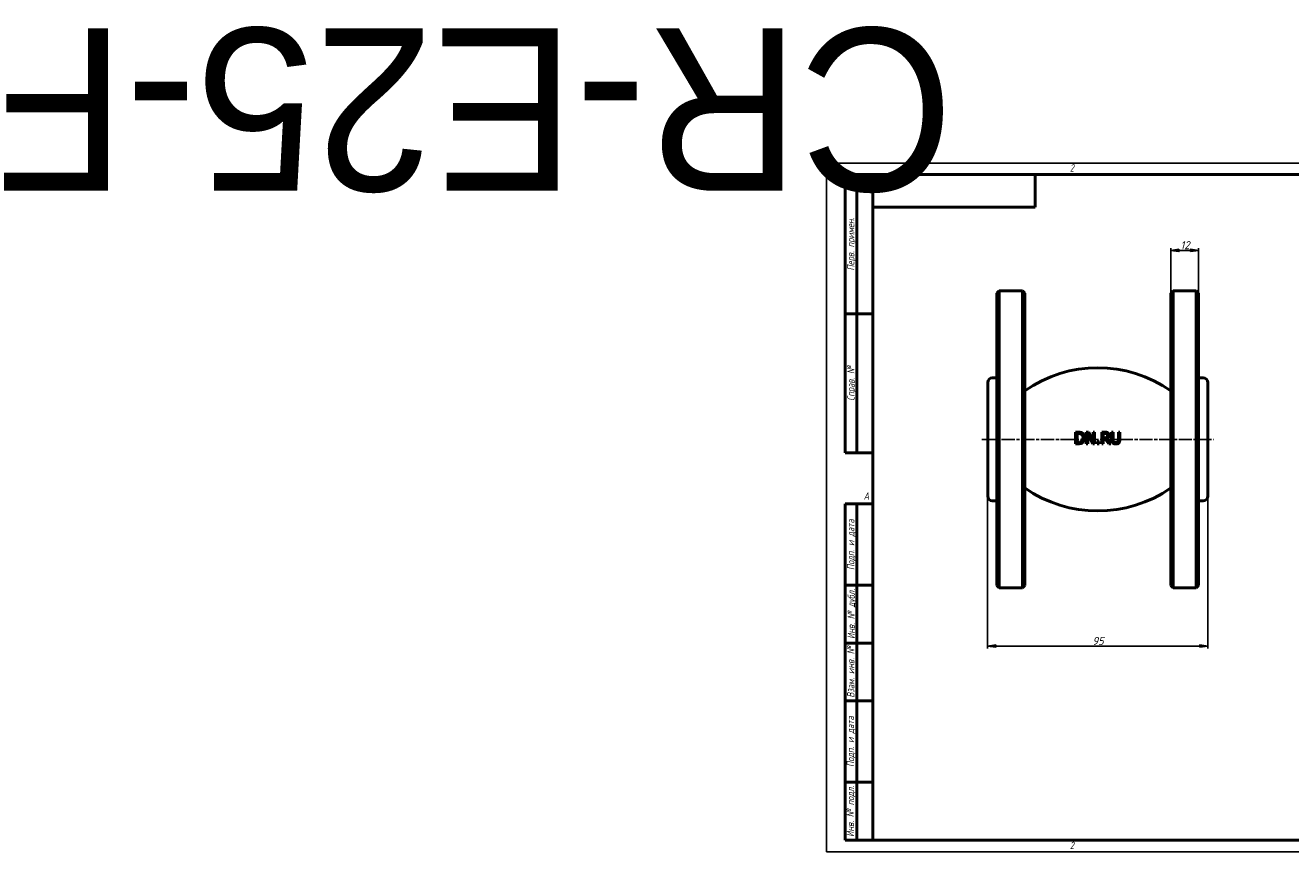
# Model space of a CAD drawing. Header units: millimetres. Extents: x -346 to 2250, y -69 to 356.
# Tile 1 of 3: x -346 to 200, y 0 to 356. Entities that reach past the tile are written whole.
import ezdxf
from ezdxf.enums import TextEntityAlignment as Align

# ---------------------------------------------------------------- set-up
doc = ezdxf.new("R2018")
doc.units = ezdxf.units.MM
doc.linetypes.add('CHAIN', pattern=[0.7087, 0.4724, -0.0591, 0.1181, -0.0591])
for name, color, linetype, lineweight in [('Видимый контур (ГОСТ)', 7, 'Continuous', 50), ('Кромка (ГОСТ)', 7, 'Continuous', 50), ('Обозначение (ГОСТ)', 7, 'Continuous', 25), ('Осевая линия (ГОСТ)', 7, 'Continuous', 25), ('Размер (ГОСТ)', 7, 'Continuous', 25), ('Эскизная геометрия (ГОСТ)', 7, 'Continuous', 50)]:
    doc.layers.add(name, color=color, linetype=linetype, lineweight=lineweight)
doc.styles.add('Альтернативный текст (ГОСТ)', font='arial.ttf', dxfattribs={"width": 0.8})
doc.styles.add('Обычный текст (ГОСТ)', font='GOST Common Italic.ttf')
doc.dimstyles.new('Обычный (ГОСТ)', dxfattribs={"dimtxt": 3.5, "dimasz": 3.5, "dimexe": 1, "dimexo": 0, "dimgap": 0.5, "dimtad": 1, "dimtxsty": 'Обычный текст (ГОСТ)', "dimblk": 'Filled-1', "dimcen": 0.09, "dimdle": 15, "dimclrd": 256, "dimclre": 256, "dimclrt": 256, "dimazin": 2, "dimtfac": 0.714286, "dimtdec": 3, "dimtmove": 0, "dimatfit": 3, "dimfxl": 1, "dimtolj": 1, "dimlwd": 25, "dimlwe": 25, "dimarcsym": 0})

# ---------------------------------------------------------------- blocks, each defined once
blk = doc.blocks.new('Рамки ГОСТ - Рамка')
at = {"layer": 'Кромка (ГОСТ)', "lineweight": 25}
for p, q in [((0, 0), (0, 297)), ((0, 297), (420, 297)), ((420, 297), (420, 0)), ((420, 0), (0, 0))]:
    blk.add_line(p, q, dxfattribs=at)
at = {"layer": 'Кромка (ГОСТ)'}
for p, q in [((210, 292), (210, 297)), ((415, 292), (20, 292)), ((20, 292), (20, 5)), ((415, 5), (415, 292)), ((20, 5), (415, 5)), ((210, 5), (210, 0))]:
    blk.add_line(p, q, dxfattribs=at)
at = {"layer": 'Кромка (ГОСТ)', "char_height": 3.17, "attachment_point": 1, "style": 'Альтернативный текст (ГОСТ)'}
for s, insert, width in [('\\fGOST Common|b0|i1;{\\H3.1700;2}', (105, 296.5), 5.2328), ('\\fGOST Common|b0|i1;{\\H3.1700;1}', (315.02, 296.44), 5.2327), ('\\fGOST Common|b0|i1;{\\H3.1700;A}', (16, 155), 5.1335), ('\\fGOST Common|b0|i1;{\\H3.1700;A}', (416, 148.5), 5.0704), ('\\fGOST Common|b0|i1;{\\H3.1700;2}', (104.99, 4.3), 5.2328), ('\\fGOST Common|b0|i1;{\\H3.1700;1}', (315, 4.14), 6.6287), ('\\fGOST Common|b0|i1;{\\H3.1700;Формат А3}', (370, 4.39), 25.2103)]:
    blk.add_mtext(s, dxfattribs=dict(at, insert=insert, width=width))
blk = doc.blocks.new('ГОСТ - Доп. графы 1')
at = {"layer": 'Эскизная геометрия (ГОСТ)'}
for p, q in [((-12, 0), (-12, 145)), ((-12, 145), (0, 145)), ((-7, 145), (-7, 0)), ((-12, 110), (-7, 110)), ((-7, 110), (0, 110)), ((-12, 85), (-7, 85)), ((-7, 85), (0, 85)), ((-12, 60), (-7, 60)), ((-7, 60), (0, 60)), ((-12, 25), (-7, 25)), ((-7, 25), (0, 25)), ((0, 0), (-12, 0))]:
    blk.add_line(p, q, dxfattribs=at)
at = {"layer": 'Обозначение (ГОСТ)', "char_height": 3.17, "attachment_point": 5, "rotation": 90, "style": 'Альтернативный текст (ГОСТ)'}
for s, insert, width in [('\\fGOST Common|b0|i1;{\\H3.1700;Подп. и дата}', (-9.37, 127.41), 34.7679), ('\\fGOST Common|b0|i1;{\\H3.1700;Инв. № дубл.}', (-8.95, 97.55), 24.8438), ('\\fGOST Common|b0|i1;{\\H3.1700;Взам. инв. №}', (-9.58, 72.53), 24.8669), ('\\fGOST Common|b0|i1;{\\H3.1700;Подп. и дата}', (-9.5, 42.47), 35.1486), ('\\fGOST Common|b0|i1;{\\H3.1700;Инв. № подл.}', (-9.5, 12.41), 24.9618)]:
    blk.add_mtext(s, dxfattribs=dict(at, insert=insert, width=width))
at = {"layer": 'Обозначение (ГОСТ)', "lineweight": 30, "flags": 17}
for tag, p in [('Подп._и_дата_2', (-3.53, 127.51)), ('Инв._номер_дубликата', (-3.41, 97.47)), ('Взамен_инв._номера', (-3.46, 72.53)), ('Подп._и_дата_1', (-3.42, 42.35)), ('ИНВЕНТАРНЫЙ_НОМЕР', (-3.33, 12.68))]:
    blk.add_attdef(tag, text='', height=3.17, rotation=90, dxfattribs=at).set_placement(p, align=Align.MIDDLE_CENTER)
blk = doc.blocks.new('ГОСТ - Доп. графы 2')
at = {"layer": 'Эскизная геометрия (ГОСТ)'}
for p, q in [((-12, 0), (-12, 120)), ((-12, 120), (0, 120)), ((-7, 0), (-7, 120)), ((-12, 60), (0, 60)), ((0, 0), (-12, 0))]:
    blk.add_line(p, q, dxfattribs=at)
at = {"layer": 'Обозначение (ГОСТ)', "char_height": 3.17, "attachment_point": 5, "rotation": 90, "style": 'Альтернативный текст (ГОСТ)'}
for s, insert, width in [('\\fGOST Common|b0|i1;{\\H3.1700;Перв. примен.}', (-9.19, 90.05), 60.0143), ('\\fGOST Common|b0|i1;{\\H3.1700;Справ. №}', (-9.1, 30), 59.9357)]:
    blk.add_mtext(s, dxfattribs=dict(at, insert=insert, width=width))
at = {"layer": 'Обозначение (ГОСТ)', "lineweight": 30, "flags": 17}
for tag, p in [('Первичная_применяемость', (-3.65, 90.03)), ('Справочный_номер', (-3.55, 30.02))]:
    blk.add_attdef(tag, text='', height=3.17, rotation=90, dxfattribs=at).set_placement(p, align=Align.MIDDLE_CENTER)
blk = doc.blocks.new('ГОСТ - Доп. графы 3')
at = {"layer": 'Эскизная геометрия (ГОСТ)'}
for p, q in [((0, 0), (70, 0)), ((70, 0), (70, -14)), ((70, -14), (0, -14))]:
    blk.add_line(p, q, dxfattribs=at)
at = {"layer": 'Обозначение (ГОСТ)', "lineweight": 30}
blk.add_attdef('ОБОЗНАЧЕНИЕ', text='', height=5, rotation=180, dxfattribs=at).set_placement((34.94, -6.97), align=Align.MIDDLE_CENTER)
blk = doc.blocks.new('Filled-1')
at = {"color": 0}
for p, q in [((0, 0), (-1, 0.14)), ((-1, 0.14), (-1, -0.14)), ((-1, 0), (0, 0)), ((-1, -0.14), (0, 0))]:
    blk.add_line(p, q, dxfattribs=at)
at = {"color": 0, "flags": 128}
blk.add_lwpolyline([(-1, -0.14), (0, 0), (-1, 0.14), (-1, -0.14)], dxfattribs=at)
at = {"color": 0}
blk.add_solid([(-1, -0.14), (0, 0), (-1, 0.14), (-1, -0.14)], dxfattribs=at)
blk = doc.blocks.new('*D9')
at = {"layer": 'Defpoints', "color": 0, "linetype": 'Continuous', "transparency": 16777216}
for p in [(69.49, 153.33), (164.49, 153.33), (164.49, 88.65)]:
    blk.add_point(p, dxfattribs=at)
at = {"layer": 'Размер (ГОСТ)', "linetype": 'Continuous', "lineweight": 25, "transparency": 16777216}
for p, q in [((69.49, 153.33), (69.49, 87.65)), ((164.49, 153.33), (164.49, 87.65)), ((72.99, 88.65), (160.99, 88.65))]:
    blk.add_line(p, q, dxfattribs=at)
at = {"layer": 'Размер (ГОСТ)', "linetype": 'Continuous', "lineweight": 25, "transparency": 16777216, "xscale": 3.5, "yscale": 3.5, "zscale": 3.5, "rotation": 180}
blk.add_blockref('Filled-1', (69.49, 88.65), dxfattribs=at)
at = {"layer": 'Размер (ГОСТ)', "linetype": 'Continuous', "lineweight": 25, "transparency": 16777216, "xscale": 3.5, "yscale": 3.5, "zscale": 3.5}
blk.add_blockref('Filled-1', (164.49, 88.65), dxfattribs=at)
at = {"layer": 'Размер (ГОСТ)', "linetype": 'Continuous', "lineweight": 25, "transparency": 16777216, "insert": (114.67, 92.65), "char_height": 3.5, "attachment_point": 1, "style": 'Обычный текст (ГОСТ)'}
blk.add_mtext('\\A1;95', dxfattribs=at)
blk = doc.blocks.new('*D10')
at = {"layer": 'Defpoints', "color": 0, "linetype": 'Continuous', "transparency": 16777216}
for p in [(160.49, 259.33), (148.49, 240.83), (160.49, 240.83)]:
    blk.add_point(p, dxfattribs=at)
at = {"layer": 'Размер (ГОСТ)', "linetype": 'Continuous', "lineweight": 25, "transparency": 16777216}
for p, q in [((148.49, 240.83), (148.49, 260.33)), ((151.99, 259.33), (156.99, 259.33)), ((160.49, 240.83), (160.49, 260.33))]:
    blk.add_line(p, q, dxfattribs=at)
at = {"layer": 'Размер (ГОСТ)', "linetype": 'Continuous', "lineweight": 25, "transparency": 16777216, "xscale": 3.5, "yscale": 3.5, "zscale": 3.5, "rotation": 180}
blk.add_blockref('Filled-1', (148.49, 259.33), dxfattribs=at)
at = {"layer": 'Размер (ГОСТ)', "linetype": 'Continuous', "lineweight": 25, "transparency": 16777216, "xscale": 3.5, "yscale": 3.5, "zscale": 3.5}
blk.add_blockref('Filled-1', (160.49, 259.33), dxfattribs=at)
at = {"layer": 'Размер (ГОСТ)', "linetype": 'Continuous', "lineweight": 25, "transparency": 16777216, "insert": (152.67, 263.33), "char_height": 3.5, "attachment_point": 1, "style": 'Обычный текст (ГОСТ)'}
blk.add_mtext('\\A1;12', dxfattribs=at)

msp = doc.modelspace()

# ---------------------------------------------------------------- linework, layer by layer
at = {"layer": 'Видимый контур (ГОСТ)'}
for p, q in [((73.492, 240.833), (74.492, 241.833)), ((73.492, 114.833), (73.492, 240.833)), ((74.492, 241.833), (74.492, 113.833)), ((74.492, 241.833), (84.492, 241.833)), ((84.492, 113.833), (84.492, 241.833)), ((85.492, 240.833), (84.492, 241.833)), ((85.492, 240.833), (85.492, 114.833)), ((148.492, 240.833), (149.492, 241.833)), ((148.492, 114.833), (148.492, 240.833)), ((149.492, 241.833), (149.492, 113.833)), ((149.492, 241.833), (159.492, 241.833)), ((159.492, 113.833), (159.492, 241.833)), ((160.492, 240.833), (159.492, 241.833)), ((160.492, 240.833), (160.492, 114.833)), ((69.492, 153.333), (69.492, 202.333)), ((71.492, 204.333), (73.492, 204.333)), ((160.492, 204.333), (162.492, 204.333)), ((164.492, 202.333), (164.492, 153.333)), ((107.399, 175.946), (107.399, 180.946)), ((108.063, 180.37), (108.57, 180.37)), ((108.063, 180.37), (108.063, 176.521)), ((112.063, 175.946), (112.063, 180.946)), ((112.683, 180.257), (112.683, 175.946)), ((112.683, 180.257), (114.895, 175.946)), ((115.021, 176.987), (113.007, 180.946)), ((115.64, 180.946), (115.021, 180.946)), ((115.021, 176.987), (115.021, 180.946)), ((115.64, 180.946), (115.64, 175.946)), ((118.736, 175.946), (118.736, 180.946)), ((119.401, 180.37), (119.401, 178.49)), ((119.401, 180.37), (120.061, 180.37)), ((123.606, 180.946), (122.942, 180.946)), ((122.942, 177.826), (122.942, 180.946)), ((123.606, 180.946), (123.606, 177.826)), ((126.56, 180.946), (125.896, 180.946)), ((125.896, 177.809), (125.896, 180.946)), ((126.56, 180.946), (126.56, 177.826)), ((108.57, 176.521), (108.063, 176.521)), ((112.063, 175.946), (112.683, 175.946)), ((114.895, 175.946), (115.64, 175.946)), ((117.585, 176.902), (116.783, 176.902)), ((116.783, 175.946), (116.783, 176.902)), ((116.783, 175.946), (117.585, 175.946)), ((117.585, 176.902), (117.585, 175.946)), ((118.736, 175.946), (119.401, 175.946)), ((119.984, 178.49), (119.401, 178.49)), ((119.401, 177.935), (119.401, 175.946)), ((119.401, 177.935), (120.162, 177.935)), ((120.162, 177.935), (121.743, 175.946)), ((122.606, 175.946), (120.827, 178.121)), ((121.743, 175.946), (122.606, 175.946)), ((71.492, 151.333), (73.492, 151.333)), ((160.492, 151.333), (162.492, 151.333)), ((73.492, 114.833), (74.492, 113.833)), ((85.492, 114.833), (84.492, 113.833)), ((148.492, 114.833), (149.492, 113.833)), ((160.492, 114.833), (159.492, 113.833)), ((74.492, 113.833), (84.492, 113.833)), ((149.492, 113.833), (159.492, 113.833))]:
    msp.add_line(p, q, dxfattribs=at)
for centre, radius, start, end in [((116.992, 153.713), 55, 55.05937, 124.94063), ((71.492, 202.333), 2, 90, 180), ((162.492, 202.333), 2, 0, 90), ((71.492, 153.333), 2, 180, 270), ((116.992, 201.954), 55, 235.05937, 304.94063), ((162.492, 153.333), 2, 270, 0)]:
    msp.add_arc(centre, radius, start, end, dxfattribs=at)
for centre, major_axis, ratio, start_param, end_param in [((116.99, 180.944), (-55.209, 0), 0.0000198, 4.86609, 4.8869945), ((116.992, 180.945), (-55.222, 0), 0.0000151, 4.7846106, 4.8017628), ((116.992, 180.944), (-55.225, 0), 0.0000256, 4.6574443, 4.6807983), ((116.991, 175.946), (55.393, 0), 0.0000108, 4.5383478, 4.559403)]:
    msp.add_ellipse(centre, major_axis=major_axis, ratio=ratio, start_param=start_param, end_param=end_param, dxfattribs=at)
for points, knots in [([(110.328, 180.549), (110.159, 180.66), (109.971, 180.741), (109.559, 180.87), (109.225, 180.946), (108.538, 180.946)], [0, 0, 0, 0, 0.06141296, 0.06141296, 0.13089149, 0.13089149, 0.13089149, 0.13089149]), ([(108.57, 180.37), (109.024, 180.37), (109.278, 180.316), (109.597, 180.221), (109.748, 180.155), (109.891, 180.07)], [-0.10104088, -0.10104088, -0.10104088, -0.10104088, -0.05038239, -0.05038239, 0, 0, 0, 0]), ([(111.341, 178.442), (111.341, 178.685), (111.319, 178.931), (111.204, 179.431), (111.117, 179.628), (110.949, 179.934), (110.848, 180.077), (110.609, 180.338), (110.475, 180.451), (110.328, 180.549)], [0, 0, 0, 0, 0.07317403, 0.07317403, 0.15424961, 0.15424961, 0.23829635, 0.23829635, 0.32210022, 0.32210022, 0.32210022, 0.32210022]), ([(121.297, 180.682), (121.17, 180.764), (121.034, 180.828), (120.822, 180.886), (120.585, 180.946), (120.025, 180.946)], [0, 0, 0, 0, 0.045397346, 0.045397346, 0.066012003, 0.066012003, 0.066012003, 0.066012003]), ([(120.061, 180.37), (120.189, 180.37), (120.328, 180.364), (120.529, 180.333), (120.601, 180.316), (120.736, 180.268), (120.798, 180.238), (120.855, 180.2)], [-0.082292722, -0.082292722, -0.082292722, -0.082292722, -0.043283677, -0.043283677, -0.020583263, -0.020583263, 0, 0, 0, 0]), ([(121.864, 179.588), (121.864, 179.711), (121.853, 179.836), (121.825, 179.956), (121.815, 179.998), (121.803, 180.036), (121.792, 180.07), (121.778, 180.111), (121.763, 180.145), (121.75, 180.174), (121.74, 180.194), (121.731, 180.212), (121.723, 180.227), (121.719, 180.234), (121.716, 180.241), (121.712, 180.247), (121.71, 180.25), (121.708, 180.254), (121.706, 180.257), (121.622, 180.401), (121.512, 180.524), (121.379, 180.625), (121.352, 180.645), (121.325, 180.664), (121.297, 180.682)], [-0.092579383, -0.092579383, -0.092579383, -0.092579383, -0.078314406, -0.078314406, -0.078314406, -0.073263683, -0.073263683, -0.073263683, -0.067320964, -0.067320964, -0.067320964, -0.063268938, -0.063268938, -0.063268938, -0.061378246, -0.061378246, -0.061378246, -0.060266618, -0.060266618, -0.060266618, -0.009979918, -0.009979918, -0.009979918, 0, 0, 0, 0]), ([(108.55, 175.946), (108.793, 175.946), (109.054, 175.955), (109.524, 176.014), (109.681, 176.054), (109.997, 176.165), (110.163, 176.248), (110.32, 176.347)], [0, 0, 0, 0, 0.07379005, 0.07379005, 0.14349685, 0.14349685, 0.23054971, 0.23054971, 0.23054971, 0.23054971]), ([(109.952, 176.853), (109.834, 176.77), (109.707, 176.705), (109.498, 176.629), (109.363, 176.586), (108.949, 176.53), (108.757, 176.521), (108.57, 176.521)], [-0.25444637, -0.25444637, -0.25444637, -0.25444637, -0.12650873, -0.12650873, -0.05677786, -0.05677786, 0, 0, 0, 0]), ([(109.891, 180.07), (110.023, 179.989), (110.14, 179.891), (110.343, 179.653), (110.423, 179.518), (110.542, 179.237), (110.582, 179.094), (110.637, 178.784), (110.649, 178.616), (110.649, 178.45)], [-0.18881117, -0.18881117, -0.18881117, -0.18881117, -0.14194103, -0.14194103, -0.09452902, -0.09452902, -0.04996378, -0.04996378, 0, 0, 0, 0]), ([(110.649, 178.45), (110.649, 178.201), (110.625, 177.942), (110.521, 177.579), (110.455, 177.397), (110.222, 177.071), (110.097, 176.951), (109.952, 176.853)], [-0.25090122, -0.25090122, -0.25090122, -0.25090122, -0.12066592, -0.12066592, -0.05304442, -0.05304442, 0, 0, 0, 0]), ([(110.32, 176.347), (110.509, 176.471), (110.672, 176.624), (110.957, 176.99), (111.077, 177.206), (111.288, 177.754), (111.341, 178.094), (111.341, 178.442)], [0, 0, 0, 0, 0.06832896, 0.06832896, 0.13983838, 0.13983838, 0.24336053, 0.24336053, 0.24336053, 0.24336053]), ([(120.888, 178.749), (120.835, 178.697), (120.777, 178.653), (120.712, 178.618), (120.689, 178.606), (120.667, 178.596), (120.647, 178.587), (120.614, 178.573), (120.584, 178.563), (120.559, 178.556), (120.545, 178.552), (120.533, 178.548), (120.522, 178.546), (120.514, 178.544), (120.507, 178.542), (120.501, 178.541), (120.401, 178.519), (120.298, 178.505), (120.194, 178.497), (120.124, 178.492), (120.054, 178.49), (119.984, 178.49)], [-0.06950679, -0.06950679, -0.06950679, -0.06950679, -0.06216563, -0.06216563, -0.06216563, -0.059620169, -0.059620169, -0.059620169, -0.055615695, -0.055615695, -0.055615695, -0.053417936, -0.053417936, -0.053417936, -0.051611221, -0.051611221, -0.051611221, -0.020904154, -0.020904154, -0.020904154, 0, 0, 0, 0]), ([(120.827, 178.121), (120.957, 178.17), (121.081, 178.231), (121.307, 178.38), (121.407, 178.465), (121.652, 178.735), (121.729, 178.899), (121.838, 179.2), (121.864, 179.394), (121.864, 179.588)], [0, 0, 0, 0, 0.04168814, 0.04168814, 0.08136022, 0.08136022, 0.15144361, 0.15144361, 0.26045225, 0.26045225, 0.26045225, 0.26045225]), ([(120.855, 180.2), (120.911, 180.162), (120.962, 180.117), (121.005, 180.065), (121.024, 180.042), (121.04, 180.02), (121.053, 179.998), (121.066, 179.978), (121.077, 179.958), (121.087, 179.939), (121.089, 179.933), (121.092, 179.928), (121.094, 179.922), (121.098, 179.913), (121.102, 179.904), (121.106, 179.896), (121.14, 179.814), (121.158, 179.728), (121.167, 179.641), (121.17, 179.606), (121.171, 179.571), (121.171, 179.536)], [-0.066945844, -0.066945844, -0.066945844, -0.066945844, -0.053080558, -0.053080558, -0.053080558, -0.047123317, -0.047123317, -0.047123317, -0.041452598, -0.041452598, -0.041452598, -0.03983864, -0.03983864, -0.03983864, -0.037048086, -0.037048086, -0.037048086, -0.010565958, -0.010565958, -0.010565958, 0, 0, 0, 0]), ([(121.171, 179.536), (121.171, 179.442), (121.165, 179.347), (121.148, 179.255), (121.136, 179.19), (121.12, 179.133), (121.102, 179.082), (121.094, 179.059), (121.086, 179.038), (121.077, 179.018), (121.032, 178.916), (120.969, 178.826), (120.888, 178.749)], [-0.077010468, -0.077010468, -0.077010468, -0.077010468, -0.055382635, -0.055382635, -0.055382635, -0.040226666, -0.040226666, -0.040226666, -0.033613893, -0.033613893, -0.033613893, 0, 0, 0, 0]), ([(122.942, 177.826), (122.942, 177.536), (122.963, 177.145), (123.121, 176.723), (123.167, 176.63), (123.281, 176.455), (123.346, 176.375), (123.42, 176.302)], [0, 0, 0, 0, 0.08679869, 0.08679869, 0.11295821, 0.11295821, 0.13907023, 0.13907023, 0.13907023, 0.13907023]), ([(123.42, 176.302), (123.556, 176.166), (123.714, 176.063), (124.063, 175.918), (124.329, 175.84), (124.749, 175.84)], [0, 0, 0, 0, 0.05811283, 0.05811283, 0.11452642, 0.11452642, 0.11452642, 0.11452642]), ([(123.821, 176.817), (123.745, 176.932), (123.693, 177.058), (123.631, 177.326), (123.606, 177.53), (123.606, 177.826)], [0, 0, 0, 0, 0.041595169, 0.041595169, 0.082743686, 0.082743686, 0.082743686, 0.082743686]), ([(124.749, 176.408), (124.638, 176.408), (124.525, 176.416), (124.416, 176.438), (124.409, 176.44), (124.403, 176.441), (124.396, 176.443), (124.36, 176.451), (124.323, 176.46), (124.288, 176.472), (124.253, 176.483), (124.219, 176.496), (124.186, 176.511), (124.161, 176.522), (124.136, 176.534), (124.112, 176.548), (124.017, 176.601), (123.935, 176.669), (123.866, 176.754), (123.85, 176.775), (123.835, 176.795), (123.821, 176.817)], [-0.10702273, -0.10702273, -0.10702273, -0.10702273, -0.07348375, -0.07348375, -0.07348375, -0.07151947, -0.07151947, -0.07151947, -0.06012088, -0.06012088, -0.06012088, -0.04904864, -0.04904864, -0.04904864, -0.04072605, -0.04072605, -0.04072605, -0.00774323, -0.00774323, -0.00774323, 0, 0, 0, 0]), ([(125.681, 176.817), (125.643, 176.759), (125.598, 176.707), (125.492, 176.613), (125.433, 176.574), (125.29, 176.501), (125.193, 176.465), (124.973, 176.417), (124.861, 176.408), (124.749, 176.408)], [0, 0, 0, 0, 0.02090108, 0.02090108, 0.042413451, 0.042413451, 0.069478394, 0.069478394, 0.096112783, 0.096112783, 0.096112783, 0.096112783]), ([(124.749, 175.84), (124.966, 175.84), (125.196, 175.859), (125.488, 175.938), (125.623, 175.981), (125.886, 176.132), (125.989, 176.21), (126.082, 176.302)], [0, 0, 0, 0, 0.06581071, 0.06581071, 0.09142352, 0.09142352, 0.11082716, 0.11082716, 0.11082716, 0.11082716]), ([(125.896, 177.809), (125.896, 177.664), (125.889, 177.51), (125.853, 177.227), (125.83, 177.139), (125.776, 176.982), (125.734, 176.897), (125.681, 176.817)], [0, 0, 0, 0, 0.04358961, 0.04358961, 0.08548583, 0.08548583, 0.14256443, 0.14256443, 0.14256443, 0.14256443]), ([(126.082, 176.302), (126.153, 176.369), (126.215, 176.443), (126.324, 176.606), (126.369, 176.693), (126.54, 177.123), (126.56, 177.545), (126.56, 177.826)], [0, 0, 0, 0, 0.02933559, 0.02933559, 0.05884432, 0.05884432, 0.16816305, 0.16816305, 0.16816305, 0.16816305])]:
    msp.add_open_spline(points, degree=3, knots=knots, dxfattribs=at)
at = {"layer": 'Осевая линия (ГОСТ)', "linetype": 'CHAIN', "ltscale": 11.993792}
msp.add_line((66.992, 177.833), (166.992, 177.833), dxfattribs=at)

# ---------------------------------------------------------------- block references
ref = msp.add_blockref('ГОСТ - Доп. графы 3', (20, 292))
lines = msp.add_mtext('CR-E25-F', dxfattribs={"layer": 'Обозначение (ГОСТ)', "insert": (54.942, 285.032), "char_height": 70.1248, "attachment_point": 1, "rotation": 180})
ref.add_attrib('ОБОЗНАЧЕНИЕ', '', (54.942, 285.032)).embed_mtext(lines)
for name, p in [('Рамки ГОСТ - Рамка', (0, 0)), ('ГОСТ - Доп. графы 2', (20, 172)), ('ГОСТ - Доп. графы 1', (20, 5))]:
    msp.add_blockref(name, p)

# ---------------------------------------------------------------- dimensions: what is measured, and where the dimension line sits
at = {"layer": 'Размер (ГОСТ)', "linetype": 'Continuous', "lineweight": 25}
for base, p1, p2, picture, middle in [((160.492, 259.333), (148.492, 240.833), (160.492, 240.833), '*D10', (154.492, 259.333)), ((164.492, 88.646), (69.492, 153.333), (164.492, 153.333), '*D9', (116.992, 88.646))]:
    dim = msp.add_linear_dim(base=base, p1=p1, p2=p2, angle=180, dimstyle='Обычный (ГОСТ)', override={"dimgap": 0.5, "dimdec": 2, "dimtol": 0, "dimlim": 0, "dimtp": 0, "dimtm": 0, "dimtdec": 3, "dimtofl": 0, "dimatfit": 1}, dxfattribs=at)
    dim.commit()
    dim.dimension.update_dxf_attribs({"geometry": picture, "text_midpoint": middle, "dimtype": 160})

doc.saveas('drawing.dxf')
